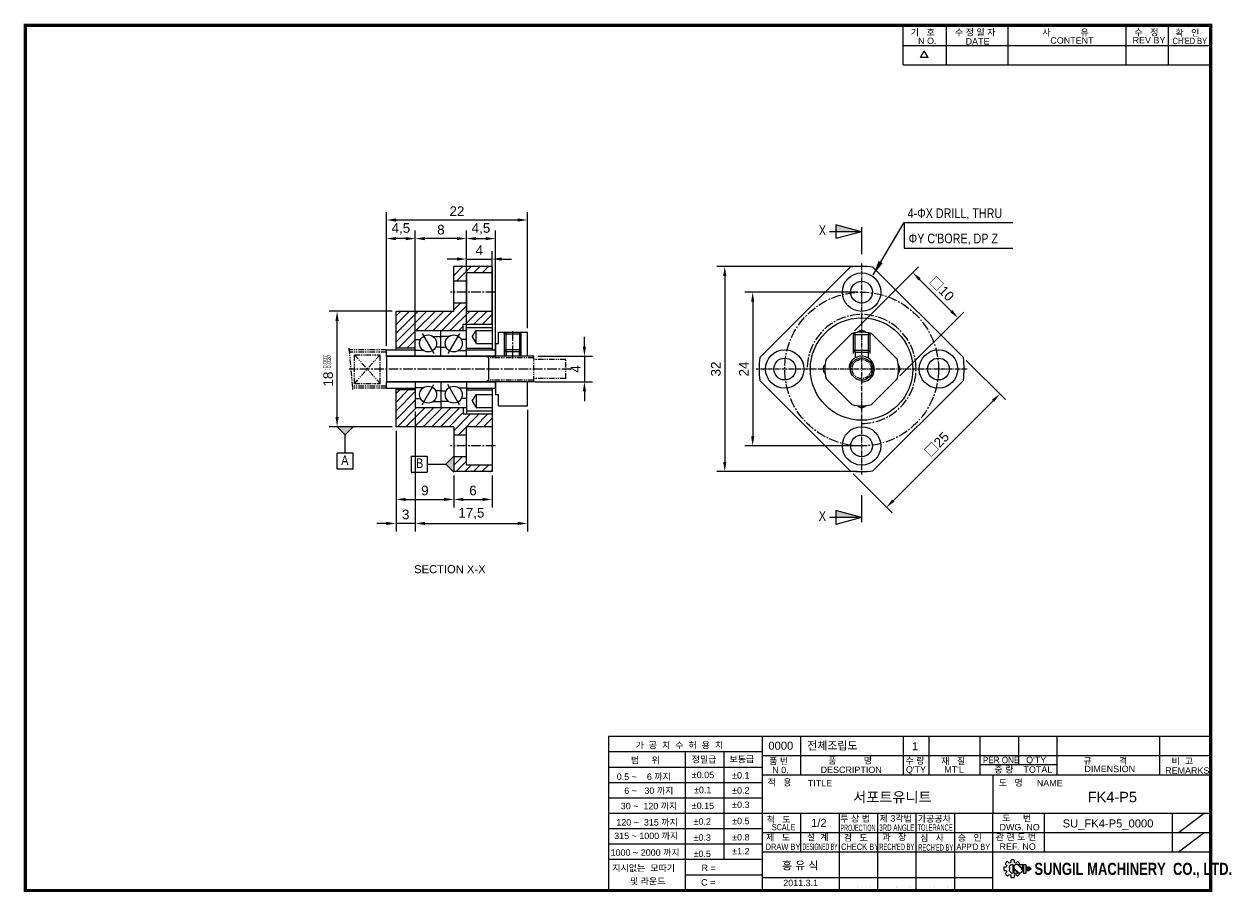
# Model space of a CAD drawing. Header units: millimetres. Extents: x 1703 to 1888, y 953 to 1090.
import ezdxf
from ezdxf.enums import TextEntityAlignment as Align

# ---------------------------------------------------------------- set-up
doc = ezdxf.new("R2010")
doc.units = ezdxf.units.MM
for name, pattern in [('CENTER2', [1.125, 0.75, -0.125, 0.125, -0.125]), ('HIDDEN2', [4.7625, 3.175, -1.5875]), ('PHANTOM', [2.5, 1.25, -0.25, 0.25, -0.25, 0.25, -0.25]), ('PHANTOM2', [1.25, 0.625, -0.125, 0.125, -0.125, 0.125, -0.125])]:
    doc.linetypes.add(name, pattern=pattern)
for name, color, linetype in [('2', 7, 'Continuous'), ('D', 7, 'Continuous'), ('DIM', 7, 'Continuous'), ('가상선', 6, 'PHANTOM')]:
    doc.layers.add(name, color=color, linetype=linetype)
doc.styles.get("Standard").update_dxf_attribs({"font": 'arial.ttf'})
doc.dimstyles.new('ISO-25', dxfattribs={"dimtxt": 2.5, "dimasz": 2.5, "dimexe": 1.25, "dimexo": 0.625, "dimtad": 1, "dimtxsty": 'Standard', "dimcen": 2.5, "dimadec": 0, "dimazin": 0, "dimtfac": 1, "dimtmove": 0, "dimatfit": 3, "dimfxl": 1, "dimarcsym": 0})
doc.dimstyles.get("Standard").update_dxf_attribs({"dimtxt": 0.18, "dimasz": 0.18, "dimexe": 0.18, "dimexo": 0.0625, "dimgap": 0.09, "dimtad": 0, "dimtih": 1, "dimtoh": 1, "dimdec": 4, "dimzin": 0, "dimdsep": 46, "dimtxsty": 'Standard', "dimcen": 0.09, "dimadec": 0, "dimazin": 0, "dimtfac": 1, "dimtdec": 4, "dimtofl": 0, "dimtmove": 0, "dimatfit": 3, "dimfxl": 1, "dimtolj": 1, "dimtzin": 0, "dimarcsym": 0})

# ---------------------------------------------------------------- blocks, each defined once
blk = doc.blocks.new('mark')
at = {"color": 5}
for p, q in [((210.88, 45.46), (211.58, 44.76)), ((212.18, 46), (212.18, 45.01)), ((213.64, 46), (213.64, 45.01)), ((214.23, 44.76), (214.93, 45.46)), ((209.32, 43.14), (210.3, 43.14)), ((209.32, 43.14), (210.3, 43.14)), ((209.32, 41.67), (210.3, 41.67)), ((209.85, 44.43), (210.55, 43.73)), ((209.85, 40.38), (210.55, 41.08)), ((210.88, 39.35), (211.58, 40.05)), ((211.37, 42.89), (211.71, 42.89)), ((211.37, 41.92), (211.71, 41.92)), ((211.71, 42.89), (211.71, 41.92)), ((212.18, 39.8), (212.18, 38.81)), ((213.08, 44.18), (213.08, 40.63)), ((213.48, 42.41), (213.48, 40.63)), ((213.48, 42.37), (215.23, 40.63)), ((213.48, 40.63), (215.23, 40.63)), ((213.64, 39.8), (213.64, 38.81)), ((213.8, 42.41), (215.25, 40.96)), ((214.23, 40.05), (214.93, 39.35)), ((216.73, 42.41), (215.22, 43.9)), ((217.04, 42.44), (215.29, 44.18)), ((215.29, 44.18), (217.04, 44.18)), ((215.65, 40.69), (215.96, 40.38)), ((215.72, 44.18), (215.96, 44.43)), ((217.04, 44.18), (217.04, 42.41)), ((217.46, 44.18), (218.43, 44.18)), ((217.46, 44.18), (217.46, 42.41)), ((217.46, 42.41), (217.46, 40.63)), ((217.46, 40.63), (218.43, 40.63)), ((218.43, 44.18), (218.43, 42.41)), ((218.43, 42.41), (218.43, 40.63)), ((218.6, 43.14), (218.6, 42.41)), ((218.6, 43.14), (218.84, 43.14)), ((218.6, 42.41), (218.6, 41.67)), ((218.6, 41.67), (218.84, 41.67)), ((218.84, 43.14), (218.84, 42.41)), ((218.84, 42.41), (218.84, 41.67)), ((219.02, 43.14), (219.02, 42.41)), ((219.02, 43.14), (219.26, 43.14)), ((219.02, 42.41), (219.02, 41.67)), ((219.02, 41.67), (219.26, 41.67)), ((219.26, 43.14), (219.26, 42.41)), ((219.26, 42.41), (219.26, 41.67)), ((219.43, 43.14), (219.43, 42.41)), ((219.43, 43.14), (219.67, 43.14)), ((219.43, 42.41), (219.43, 41.67)), ((219.43, 41.67), (219.67, 41.67)), ((219.67, 43.14), (219.67, 42.41)), ((219.67, 42.41), (219.67, 41.67)), ((219.84, 43.14), (219.84, 42.41)), ((219.84, 43.14), (220.57, 42.53)), ((219.84, 42.41), (219.84, 41.67)), ((220.57, 42.28), (219.84, 41.67)), ((220.57, 42.53), (220.57, 42.41)), ((220.57, 42.53), (220.57, 42.28)), ((220.57, 42.41), (220.57, 42.28))]:
    blk.add_line(p, q, dxfattribs=at)
for centre, radius, start, end in [((212.91, 42.41), 3.66, 123.4943, 146.5057), ((212.91, 42.41), 2.7, 105.6872, 119.3128), ((212.91, 42.41), 3.66, 78.4943, 101.5057), ((212.91, 42.41), 2.7, 60.6872, 74.3128), ((212.91, 42.41), 3.66, 33.4943, 56.5057), ((212.91, 42.41), 3.66, 168.4943, 191.5057), ((212.91, 42.41), 3.66, 213.4943, 236.5057), ((212.91, 42.41), 2.7, 150.6872, 164.3128), ((212.91, 42.41), 2.7, 195.6872, 209.3128), ((213.08, 42.41), 1.78, 90, 164.0671), ((213.08, 42.41), 1.78, 195.9329, 270), ((212.91, 42.41), 2.7, 240.6872, 254.3128), ((214.52, 43.15), 1.03, 43.2202, 225.8282), ((212.91, 42.41), 2.7, 285.6872, 299.3128), ((212.91, 42.41), 3.66, 303.4943, 326.5057), ((216.01, 41.66), 1.03, 223.2202, 45.8282), ((212.91, 42.41), 3.66, 258.4943, 281.5057)]:
    blk.add_arc(centre, radius, start, end, dxfattribs=at)
blk = doc.blocks.new('*D18')
at = {"color": 5, "lineweight": -2}
for p, q in [((1760.86, 1026.42), (1760.86, 1014.45)), ((1769.86, 1019.42), (1769.86, 1014.45)), ((1762.36, 1015.7), (1768.36, 1015.7))]:
    blk.add_line(p, q, dxfattribs=at)
at = {"color": 5}
for points in [[(1762.36, 1015.95), (1762.36, 1015.45), (1760.86, 1015.7)], [(1768.36, 1015.95), (1768.36, 1015.45), (1769.86, 1015.7)]]:
    blk.add_solid(points, dxfattribs=at)
at = {"layer": 'DEFPOINTS', "color": 0}
for p in [(1760.86, 1027.05), (1769.86, 1020.05), (1769.86, 1015.7)]:
    blk.add_point(p, dxfattribs=at)
at = {"color": 0, "insert": (1765.36, 1017.09), "char_height": 1.5, "attachment_point": 5}
blk.add_mtext('9', dxfattribs=at)
blk = doc.blocks.new('*D19')
at = {"color": 5, "lineweight": -2}
for p, q in [((1769.86, 1019.42), (1769.86, 1014.45)), ((1775.86, 1019.42), (1775.86, 1014.45)), ((1771.36, 1015.7), (1774.36, 1015.7))]:
    blk.add_line(p, q, dxfattribs=at)
at = {"color": 5}
for points in [[(1771.36, 1015.95), (1771.36, 1015.45), (1769.86, 1015.7)], [(1774.36, 1015.95), (1774.36, 1015.45), (1775.86, 1015.7)]]:
    blk.add_solid(points, dxfattribs=at)
at = {"layer": 'DEFPOINTS', "color": 0}
for p in [(1769.86, 1020.05), (1775.86, 1020.05), (1775.86, 1015.7)]:
    blk.add_point(p, dxfattribs=at)
at = {"color": 0, "insert": (1772.86, 1017.09), "char_height": 1.5, "attachment_point": 5}
blk.add_mtext('6', dxfattribs=at)
blk = doc.blocks.new('*D20')
at = {"color": 5, "lineweight": -2}
for p, q in [((1781.36, 1029.67), (1781.36, 1010.7)), ((1763.86, 1029.42), (1763.86, 1010.7)), ((1765.36, 1011.95), (1779.86, 1011.95))]:
    blk.add_line(p, q, dxfattribs=at)
at = {"color": 5}
for points in [[(1765.36, 1012.2), (1765.36, 1011.7), (1763.86, 1011.95)], [(1779.86, 1012.2), (1779.86, 1011.7), (1781.36, 1011.95)]]:
    blk.add_solid(points, dxfattribs=at)
at = {"layer": 'DEFPOINTS', "color": 0}
for p in [(1763.86, 1030.05), (1781.36, 1030.3), (1781.36, 1011.95)]:
    blk.add_point(p, dxfattribs=at)
at = {"color": 0, "insert": (1772.61, 1013.48), "char_height": 1.5, "attachment_point": 5}
blk.add_mtext('17,5', dxfattribs=at)
blk = doc.blocks.new('*D22')
at = {"color": 5, "lineweight": -2}
for p, q in [((1760.23, 1045.05), (1750.4, 1045.05)), ((1751.65, 1028.55), (1751.65, 1043.55)), ((1760.23, 1027.05), (1750.4, 1027.05))]:
    blk.add_line(p, q, dxfattribs=at)
at = {"color": 5}
for points in [[(1751.4, 1043.55), (1751.9, 1043.55), (1751.65, 1045.05)], [(1751.4, 1028.55), (1751.9, 1028.55), (1751.65, 1027.05)]]:
    blk.add_solid(points, dxfattribs=at)
at = {"layer": 'DEFPOINTS', "color": 0}
for p in [(1751.65, 1045.05), (1760.86, 1045.05), (1760.86, 1027.05)]:
    blk.add_point(p, dxfattribs=at)
at = {"color": 0, "insert": (1750.26, 1034.48), "char_height": 1.5, "attachment_point": 5, "rotation": 90}
blk.add_mtext('18', dxfattribs=at)
blk = doc.blocks.new('*D23')
at = {"color": 5, "lineweight": -2}
for p, q in [((1832.9, 1048.05), (1815.27, 1048.05)), ((1816.52, 1046.55), (1816.52, 1025.55)), ((1832.9, 1024.05), (1815.27, 1024.05))]:
    blk.add_line(p, q, dxfattribs=at)
at = {"color": 5}
for points in [[(1816.27, 1046.55), (1816.77, 1046.55), (1816.52, 1048.05)], [(1816.27, 1025.55), (1816.77, 1025.55), (1816.52, 1024.05)]]:
    blk.add_solid(points, dxfattribs=at)
at = {"layer": 'DEFPOINTS', "color": 0}
for p in [(1833.52, 1048.05), (1816.52, 1024.05), (1833.52, 1024.05)]:
    blk.add_point(p, dxfattribs=at)
at = {"color": 0, "insert": (1815.14, 1036.05), "char_height": 1.5, "attachment_point": 5, "rotation": 90}
blk.add_mtext('24', dxfattribs=at)
blk = doc.blocks.new('*D24')
at = {"color": 5, "lineweight": -2}
for p, q in [((1832.9, 1052.05), (1810.91, 1052.05)), ((1812.16, 1050.55), (1812.16, 1021.55)), ((1832.9, 1020.05), (1810.91, 1020.05))]:
    blk.add_line(p, q, dxfattribs=at)
at = {"color": 5}
for points in [[(1811.91, 1050.55), (1812.41, 1050.55), (1812.16, 1052.05)], [(1811.91, 1021.55), (1812.41, 1021.55), (1812.16, 1020.05)]]:
    blk.add_solid(points, dxfattribs=at)
at = {"layer": 'DEFPOINTS', "color": 0}
for p in [(1833.52, 1052.05), (1812.16, 1020.05), (1833.52, 1020.05)]:
    blk.add_point(p, dxfattribs=at)
at = {"color": 0, "insert": (1810.77, 1036.05), "char_height": 1.5, "attachment_point": 5, "rotation": 90}
blk.add_mtext('32', dxfattribs=at)
blk = doc.blocks.new('*D25')
at = {"color": 5, "lineweight": -2}
for p, q in [((1832.43, 1042.03), (1842.39, 1051.98)), ((1842.56, 1050.04), (1847.51, 1045.09)), ((1839.51, 1034.96), (1849.46, 1044.91))]:
    blk.add_line(p, q, dxfattribs=at)
at = {"color": 5}
for points in [[(1842.74, 1050.22), (1842.39, 1049.86), (1841.5, 1051.1)], [(1847.69, 1045.27), (1847.34, 1044.91), (1848.57, 1044.03)]]:
    blk.add_solid(points, dxfattribs=at)
at = {"layer": 'DEFPOINTS', "color": 0}
for p in [(1848.57, 1044.03), (1831.99, 1041.59), (1839.06, 1034.52)]:
    blk.add_point(p, dxfattribs=at)
at = {"color": 0, "insert": (1846.02, 1048.55), "char_height": 1.5, "attachment_point": 5, "rotation": 315}
blk.add_mtext('□10', dxfattribs=at)
blk = doc.blocks.new('*D26')
at = {"color": 5, "lineweight": -2}
for p, q in [((1849.86, 1037.38), (1855.98, 1031.27)), ((1838.48, 1015.53), (1854.03, 1031.09)), ((1832.19, 1019.7), (1838.3, 1013.59))]:
    blk.add_line(p, q, dxfattribs=at)
at = {"color": 5}
for points in [[(1853.86, 1031.27), (1854.21, 1030.91), (1855.09, 1032.15)], [(1838.3, 1015.71), (1838.65, 1015.36), (1837.41, 1014.47)]]:
    blk.add_solid(points, dxfattribs=at)
at = {"layer": 'DEFPOINTS', "color": 0}
for p in [(1849.42, 1037.82), (1855.09, 1032.15), (1831.74, 1020.14)]:
    blk.add_point(p, dxfattribs=at)
at = {"color": 0, "insert": (1845.27, 1024.3), "char_height": 1.5, "attachment_point": 5, "rotation": 45}
blk.add_mtext('□25', dxfattribs=at)
blk = doc.blocks.new('*D27')
at = {"color": 5, "lineweight": -2}
for p, q in [((1759.36, 1039.67), (1759.36, 1060.55)), ((1779.86, 1059.3), (1760.86, 1059.3)), ((1781.36, 1042.42), (1781.36, 1060.55))]:
    blk.add_line(p, q, dxfattribs=at)
at = {"color": 5}
for points in [[(1760.86, 1059.55), (1760.86, 1059.05), (1759.36, 1059.3)], [(1779.86, 1059.55), (1779.86, 1059.05), (1781.36, 1059.3)]]:
    blk.add_solid(points, dxfattribs=at)
at = {"layer": 'DEFPOINTS', "color": 0}
for p in [(1759.36, 1059.3), (1781.36, 1041.8), (1759.36, 1039.05)]:
    blk.add_point(p, dxfattribs=at)
at = {"color": 0, "insert": (1770.36, 1060.68), "char_height": 1.5, "attachment_point": 5}
blk.add_mtext('22', dxfattribs=at)
blk = doc.blocks.new('*D28')
at = {"color": 5, "lineweight": -2}
for p, q in [((1759.36, 1039.67), (1759.36, 1057.65)), ((1763.86, 1039.67), (1763.86, 1057.65)), ((1762.36, 1056.4), (1760.86, 1056.4))]:
    blk.add_line(p, q, dxfattribs=at)
at = {"color": 5}
for points in [[(1760.86, 1056.65), (1760.86, 1056.15), (1759.36, 1056.4)], [(1762.36, 1056.65), (1762.36, 1056.15), (1763.86, 1056.4)]]:
    blk.add_solid(points, dxfattribs=at)
at = {"layer": 'DEFPOINTS', "color": 0}
for p in [(1759.36, 1056.4), (1759.36, 1039.05), (1763.86, 1039.05)]:
    blk.add_point(p, dxfattribs=at)
at = {"color": 0, "insert": (1761.61, 1057.92), "char_height": 1.5, "attachment_point": 5}
blk.add_mtext('4,5', dxfattribs=at)
blk = doc.blocks.new('*D29')
at = {"color": 5, "lineweight": -2}
for p, q in [((1771.86, 1039.67), (1771.86, 1057.65)), ((1776.36, 1039.67), (1776.36, 1057.65)), ((1773.36, 1056.4), (1774.86, 1056.4))]:
    blk.add_line(p, q, dxfattribs=at)
at = {"color": 5}
for points in [[(1773.36, 1056.65), (1773.36, 1056.15), (1771.86, 1056.4)], [(1774.86, 1056.65), (1774.86, 1056.15), (1776.36, 1056.4)]]:
    blk.add_solid(points, dxfattribs=at)
at = {"layer": 'DEFPOINTS', "color": 0}
for p in [(1776.36, 1056.4), (1771.86, 1039.05), (1776.36, 1039.05)]:
    blk.add_point(p, dxfattribs=at)
at = {"color": 0, "insert": (1774.11, 1057.92), "char_height": 1.5, "attachment_point": 5}
blk.add_mtext('4,5', dxfattribs=at)
blk = doc.blocks.new('*D30')
at = {"color": 5, "lineweight": -2}
for p, q in [((1790.26, 1039.55), (1790.26, 1041.05)), ((1782.98, 1038.05), (1791.51, 1038.05)), ((1790.26, 1038.05), (1790.26, 1034.05)), ((1782.48, 1034.05), (1791.51, 1034.05)), ((1790.26, 1032.55), (1790.26, 1031.05))]:
    blk.add_line(p, q, dxfattribs=at)
at = {"color": 5}
for points in [[(1790.01, 1039.55), (1790.51, 1039.55), (1790.26, 1038.05)], [(1790.01, 1032.55), (1790.51, 1032.55), (1790.26, 1034.05)]]:
    blk.add_solid(points, dxfattribs=at)
at = {"layer": 'DEFPOINTS', "color": 0}
for p in [(1782.36, 1038.05), (1781.86, 1034.05), (1790.26, 1034.05)]:
    blk.add_point(p, dxfattribs=at)
at = {"color": 0, "insert": (1788.88, 1036.05), "char_height": 1.5, "attachment_point": 5, "rotation": 90}
blk.add_mtext('4', dxfattribs=at)
blk = doc.blocks.new('A$C0580476A')
at = {"layer": 'D', "const_width": 1}
blk.add_lwpolyline([(0.5, 270.5), (370.5, 270.5), (370.5, 0.5), (0.5, 0.5)], close=True, dxfattribs=at)
blk = doc.blocks.new('*D69')
at = {"color": 5, "lineweight": -2}
for p, q in [((1763.86, 1042.67), (1763.86, 1057.65)), ((1771.86, 1042.67), (1771.86, 1057.65)), ((1770.36, 1056.4), (1765.36, 1056.4))]:
    blk.add_line(p, q, dxfattribs=at)
at = {"color": 5}
for points in [[(1765.36, 1056.65), (1765.36, 1056.15), (1763.86, 1056.4)], [(1770.36, 1056.65), (1770.36, 1056.15), (1771.86, 1056.4)]]:
    blk.add_solid(points, dxfattribs=at)
at = {"layer": 'DEFPOINTS', "color": 0}
for p in [(1763.86, 1056.4), (1763.86, 1042.05), (1771.86, 1042.05)]:
    blk.add_point(p, dxfattribs=at)
at = {"color": 0, "insert": (1767.86, 1057.79), "char_height": 1.5, "attachment_point": 5}
blk.add_mtext('8', dxfattribs=at)
blk = doc.blocks.new('*D107')
at = {"color": 5, "lineweight": -2}
for p, q in [((1763.86, 1029.42), (1763.86, 1010.7)), ((1760.86, 1026.42), (1760.86, 1010.7)), ((1759.36, 1011.95), (1757.86, 1011.95)), ((1763.86, 1011.95), (1760.86, 1011.95)), ((1765.36, 1011.95), (1766.86, 1011.95))]:
    blk.add_line(p, q, dxfattribs=at)
at = {"color": 5}
for points in [[(1759.36, 1012.2), (1759.36, 1011.7), (1760.86, 1011.95)], [(1765.36, 1012.2), (1765.36, 1011.7), (1763.86, 1011.95)]]:
    blk.add_solid(points, dxfattribs=at)
at = {"layer": 'DEFPOINTS', "color": 0}
for p in [(1763.86, 1030.05), (1760.86, 1027.05), (1760.86, 1011.95)]:
    blk.add_point(p, dxfattribs=at)
at = {"color": 0, "insert": (1762.36, 1013.35), "char_height": 1.5, "attachment_point": 5}
blk.add_mtext('3', dxfattribs=at)
blk = doc.blocks.new('*D108')
at = {"color": 5, "lineweight": -2}
for p, q in [((1771.86, 1043.17), (1771.86, 1054.46)), ((1775.86, 1043.17), (1775.86, 1054.46)), ((1770.36, 1053.21), (1768.86, 1053.21)), ((1771.86, 1053.21), (1775.86, 1053.21)), ((1777.36, 1053.21), (1778.86, 1053.21))]:
    blk.add_line(p, q, dxfattribs=at)
at = {"color": 5}
for points in [[(1770.36, 1053.46), (1770.36, 1052.96), (1771.86, 1053.21)], [(1777.36, 1053.46), (1777.36, 1052.96), (1775.86, 1053.21)]]:
    blk.add_solid(points, dxfattribs=at)
at = {"layer": 'DEFPOINTS', "color": 0}
for p in [(1775.86, 1053.21), (1771.86, 1042.55), (1775.86, 1042.55)]:
    blk.add_point(p, dxfattribs=at)
at = {"color": 0, "insert": (1773.86, 1054.58), "char_height": 1.5, "attachment_point": 5}
blk.add_mtext('4', dxfattribs=at)

msp = doc.modelspace()

# ---------------------------------------------------------------- hatches: boundary and pattern name
at = {"layer": 'D', "lineweight": 9}
h = msp.add_hatch(dxfattribs=at)
h.set_pattern_fill('ANSI31', color=256, scale=0.3, style=0)
h.set_pattern_definition([(45, (1691.9984, 882.5496), (-0.673519, 0.673519), [])])
h.paths.add_polyline_path([(1771.856, 1051.046), (1775.856, 1051.046), (1775.856, 1052.046), (1769.856, 1052.046), (1769.856, 1049.746), (1771.856, 1049.746)])
h.paths.add_polyline_path([(1771.356, 1042.046), (1771.356, 1043.046), (1774.965, 1043.046), (1775.856, 1044.056), (1775.856, 1045.046), (1771.856, 1045.046), (1771.856, 1046.346), (1769.856, 1046.346), (1769.856, 1045.046), (1764.621, 1045.046), (1765.385, 1044.409, -0.0455397), (1765.383, 1044.432, -1), (1765.633, 1044.432, -0.9128877), (1765.385, 1044.409), (1764.621, 1045.046), (1760.856, 1045.046), (1760.856, 1044.104), (1763.856, 1041.795), (1763.856, 1042.046)])
h.paths.add_polyline_path([(1760.856, 1044.104), (1760.856, 1039.296), (1763.856, 1039.296), (1763.856, 1041.795)])
h.paths.add_polyline_path([(1763.856, 1032.796), (1760.856, 1032.796), (1760.856, 1027.046), (1769.856, 1027.046), (1769.856, 1025.746), (1771.856, 1025.746), (1771.856, 1027.046), (1775.856, 1027.046), (1775.856, 1029.046), (1771.356, 1029.046), (1771.356, 1030.046), (1763.856, 1030.046)])
h.paths.add_polyline_path([(1769.856, 1022.346), (1769.856, 1020.046), (1775.856, 1020.046), (1775.856, 1021.046), (1771.856, 1021.046), (1771.856, 1022.346)])

# ---------------------------------------------------------------- linework, layer by layer
for p, q in [((1887.998, 1089.672), (1887.998, 978.722)), ((1817.998, 978.722), (1793.998, 978.722)), ((1793.998, 978.722), (1793.998, 954.672)), ((1817.998, 978.722), (1817.998, 954.722)), ((1817.998, 972.722), (1887.998, 972.722))]:
    msp.add_line(p, q)
at = {"linetype": 'Continuous', "lineweight": 9}
for p, q in [((1769.856, 1045.046), (1769.856, 1052.046)), ((1775.856, 1052.046), (1775.856, 1039.046)), ((1771.856, 1051.046), (1771.856, 1045.046)), ((1760.856, 1039.046), (1760.856, 1045.046)), ((1776.856, 1041.796), (1781.356, 1041.796)), ((1776.856, 1040.046), (1776.856, 1041.796)), ((1777.756, 1041.546), (1777.756, 1039.046)), ((1777.756, 1041.546), (1780.356, 1041.546)), ((1780.356, 1041.546), (1780.356, 1039.046)), ((1781.356, 1038.046), (1781.356, 1041.796)), ((1776.356, 1040.046), (1776.856, 1040.046)), ((1781.356, 1038.046), (1759.356, 1038.046)), ((1778.006, 1038.796), (1780.106, 1038.796)), ((1781.356, 1034.046), (1759.356, 1034.046)), ((1781.356, 1030.296), (1781.356, 1034.046)), ((1760.856, 1027.046), (1760.856, 1033.046)), ((1775.856, 1033.046), (1775.856, 1020.046)), ((1776.356, 1032.046), (1776.856, 1032.046)), ((1776.856, 1030.296), (1776.856, 1032.046)), ((1776.856, 1030.296), (1781.356, 1030.296)), ((1769.856, 1027.046), (1769.856, 1020.046)), ((1771.856, 1021.046), (1771.856, 1027.046))]:
    msp.add_line(p, q, dxfattribs=at)
at = {"lineweight": 9}
for p, q in [((1817.619, 1037.822), (1831.744, 1051.947)), ((1835.297, 1051.947), (1849.421, 1037.822)), ((1775.856, 1051.046), (1771.856, 1051.046)), ((1771.856, 1049.746), (1769.856, 1049.746)), ((1771.856, 1046.346), (1769.856, 1046.346)), ((1769.856, 1045.046), (1760.856, 1045.046)), ((1775.856, 1045.046), (1771.856, 1045.046)), ((1771.356, 1043.046), (1775.856, 1043.046)), ((1771.356, 1042.046), (1771.356, 1043.046)), ((1771.856, 1038.046), (1771.856, 1043.046)), ((1771.856, 1042.546), (1775.856, 1042.546)), ((1763.856, 1042.046), (1771.856, 1042.046)), ((1763.856, 1038.046), (1763.856, 1042.046)), ((1764.952, 1041.611), (1766.759, 1038.48)), ((1766.618, 1041.13), (1767.856, 1041.13)), ((1767.856, 1038.046), (1767.856, 1042.046)), ((1769.093, 1041.13), (1767.856, 1041.13)), ((1770.759, 1041.611), (1768.952, 1038.48)), ((1772.755, 1041.046), (1773.356, 1042.046)), ((1772.755, 1041.046), (1773.356, 1040.046)), ((1773.356, 1040.046), (1773.356, 1042.046)), ((1773.356, 1042.046), (1775.856, 1042.046)), ((1778.006, 1041.796), (1777.756, 1041.546)), ((1780.356, 1041.546), (1780.106, 1041.796)), ((1831.992, 1041.589), (1827.977, 1037.573)), ((1839.063, 1037.573), (1835.048, 1041.589)), ((1759.356, 1039.046), (1763.856, 1039.046)), ((1759.356, 1038.046), (1759.356, 1039.046)), ((1763.856, 1039.296), (1760.856, 1039.296)), ((1763.856, 1040.648), (1764.675, 1040.648)), ((1765.093, 1038.961), (1763.856, 1038.961)), ((1767.856, 1039.443), (1767.036, 1039.443)), ((1767.856, 1039.443), (1768.675, 1039.443)), ((1770.618, 1038.961), (1771.856, 1038.961)), ((1771.856, 1040.648), (1771.036, 1040.648)), ((1771.856, 1039.296), (1775.856, 1039.296)), ((1771.856, 1039.046), (1776.356, 1039.046)), ((1773.356, 1040.046), (1775.856, 1040.046)), ((1776.356, 1040.046), (1776.356, 1038.046)), ((1776.356, 1038.046), (1776.356, 1040.046)), ((1776.356, 1039.546), (1776.356, 1038.046)), ((1780.356, 1039.046), (1777.756, 1039.046)), ((1778.006, 1038.796), (1777.756, 1039.046)), ((1780.356, 1039.046), (1780.106, 1038.796)), ((1759.356, 1038.046), (1776.356, 1038.046)), ((1759.356, 1038.046), (1759.356, 1034.046)), ((1775.356, 1037.796), (1774.923, 1038.046)), ((1775.356, 1034.046), (1775.356, 1038.046)), ((1778.006, 1038.796), (1778.006, 1038.046)), ((1778.056, 1038.796), (1778.056, 1038.046)), ((1780.056, 1038.796), (1780.056, 1038.046)), ((1780.106, 1038.796), (1780.106, 1038.046)), ((1759.356, 1034.046), (1776.356, 1034.046)), ((1759.356, 1033.046), (1759.356, 1034.046)), ((1763.856, 1034.046), (1763.856, 1030.046)), ((1764.952, 1030.48), (1766.759, 1033.611)), ((1767.856, 1034.046), (1767.856, 1030.046)), ((1770.759, 1030.48), (1768.952, 1033.611)), ((1771.856, 1034.046), (1771.856, 1029.046)), ((1775.356, 1034.296), (1774.923, 1034.046)), ((1776.356, 1034.046), (1776.356, 1032.046)), ((1776.356, 1034.046), (1776.356, 1032.046)), ((1776.356, 1033.046), (1776.356, 1034.046)), ((1817.619, 1034.269), (1831.744, 1020.145)), ((1827.977, 1034.518), (1831.992, 1030.502)), ((1835.048, 1030.502), (1839.063, 1034.518)), ((1835.297, 1020.145), (1849.421, 1034.269)), ((1759.356, 1033.046), (1763.856, 1033.046)), ((1763.856, 1032.796), (1760.856, 1032.796)), ((1765.093, 1033.13), (1763.856, 1033.13)), ((1763.856, 1031.443), (1764.675, 1031.443)), ((1767.856, 1032.648), (1767.036, 1032.648)), ((1767.856, 1032.648), (1768.675, 1032.648)), ((1770.618, 1033.13), (1771.856, 1033.13)), ((1771.856, 1031.443), (1771.036, 1031.443)), ((1771.856, 1033.046), (1776.356, 1033.046)), ((1771.856, 1032.796), (1775.856, 1032.796)), ((1772.755, 1031.046), (1773.356, 1032.046)), ((1773.356, 1032.046), (1775.856, 1032.046)), ((1773.356, 1032.046), (1773.356, 1030.046)), ((1763.856, 1030.046), (1771.856, 1030.046)), ((1766.618, 1030.961), (1767.856, 1030.961)), ((1769.093, 1030.961), (1767.856, 1030.961)), ((1771.356, 1030.046), (1771.356, 1029.046)), ((1771.856, 1029.546), (1775.856, 1029.546)), ((1772.755, 1031.046), (1773.356, 1030.046)), ((1773.356, 1030.046), (1775.856, 1030.046)), ((1771.356, 1029.046), (1775.856, 1029.046)), ((1752.924, 1025.796), (1751.674, 1027.046)), ((1752.924, 1025.796), (1754.174, 1027.046)), ((1769.856, 1027.046), (1760.856, 1027.046)), ((1775.856, 1027.046), (1771.856, 1027.046)), ((1771.856, 1025.746), (1769.856, 1025.746)), ((1768.606, 1021.196), (1769.856, 1022.446)), ((1771.856, 1022.346), (1769.856, 1022.346)), ((1768.606, 1021.196), (1769.856, 1019.946)), ((1775.856, 1021.046), (1771.856, 1021.046)), ((1775.856, 1020.046), (1769.856, 1020.046))]:
    msp.add_line(p, q, dxfattribs=at)
at = {"color": 1, "linetype": 'CENTER2', "lineweight": 9}
for p, q in [((1833.52, 1052.506), (1833.52, 1019.585)), ((1849.981, 1036.046), (1817.059, 1036.046))]:
    msp.add_line(p, q, dxfattribs=at)
at = {"color": 1, "linetype": 'CENTER2', "lineweight": 9, "ltscale": 2}
for p, q in [((1776.356, 1048.046), (1769.356, 1048.046)), ((1779.056, 1041.943), (1779.056, 1037.599)), ((1788.207, 1036.046), (1753.543, 1036.046)), ((1788.207, 1036.046), (1753.543, 1036.046)), ((1776.356, 1024.046), (1769.356, 1024.046))]:
    msp.add_line(p, q, dxfattribs=at)
at = {"color": 0, "lineweight": 9}
for p, q in [((1777.756, 1041.546), (1777.756, 1041.796)), ((1778.006, 1041.796), (1778.006, 1038.796)), ((1780.106, 1041.796), (1780.106, 1038.796)), ((1780.356, 1041.546), (1780.356, 1041.796)), ((1777.756, 1039.046), (1777.756, 1038.046)), ((1780.356, 1039.046), (1780.356, 1038.046))]:
    msp.add_line(p, q, dxfattribs=at)
at = {"color": 3, "linetype": 'HIDDEN2', "lineweight": 9}
for p, q in [((1832.47, 1041.699), (1832.22, 1041.449)), ((1832.22, 1041.647), (1832.22, 1037.217)), ((1832.22, 1041.449), (1834.82, 1041.449)), ((1832.47, 1041.699), (1832.47, 1037.446)), ((1834.57, 1041.699), (1834.57, 1037.446)), ((1834.82, 1041.449), (1834.57, 1041.699)), ((1834.82, 1041.647), (1834.82, 1037.217)), ((1834.82, 1038.949), (1832.22, 1038.949)), ((1832.47, 1038.699), (1832.22, 1038.949)), ((1834.82, 1038.949), (1834.57, 1038.699)), ((1832.47, 1038.699), (1834.57, 1038.699)), ((1832.52, 1038.699), (1832.52, 1037.778)), ((1834.52, 1038.699), (1834.52, 1037.778))]:
    msp.add_line(p, q, dxfattribs=at)
at = {"color": 1, "linetype": 'CENTER2', "lineweight": 9, "ltscale": 2}
msp.add_circle((1833.52, 1036.046), 12, dxfattribs=at)
at = {"lineweight": 9}
for centre, radius in [((1765.856, 1040.046), 1.326), ((1769.856, 1040.046), 1.326), ((1833.52, 1036.046), 1.75), ((1765.856, 1032.046), 1.326), ((1769.856, 1032.046), 1.326)]:
    msp.add_circle(centre, radius, dxfattribs=at)
at = {"color": 4, "linetype": 'PHANTOM2', "lineweight": 9}
msp.add_circle((1833.52, 1036.046), 1.5, dxfattribs=at)
at = {"lineweight": 9}
for centre, radius, start, end in [((1833.52, 1036.046), 16, 83.62486, 96.37517), ((1833.52, 1036.046), 5.75, 74.59185, 105.40815), ((1833.52, 1041.046), 1, 44.93062, 135.06938), ((1833.52, 1036.046), 16, 173.62483, 186.37519), ((1833.52, 1036.046), 5.75, 164.59185, 195.40815), ((1833.52, 1036.046), 5.75, 344.59185, 15.40815), ((1833.52, 1036.046), 16, 353.62483, 6.37514), ((1828.52, 1036.046), 1, 134.93062, 225.06938), ((1838.52, 1036.046), 1, 314.93062, 45.06938), ((1833.52, 1036.046), 5.75, 254.59185, 285.40815), ((1833.52, 1031.046), 1, 224.93062, 315.06938), ((1833.52, 1036.046), 16, 263.62481, 276.37517)]:
    msp.add_arc(centre, radius, start, end, dxfattribs=at)
at = {"color": 1, "linetype": 'CENTER2', "lineweight": 9, "ltscale": 2}
msp.add_arc((1833.52, 1036.046), 8.5, 270, 180, dxfattribs=at)
at = {"color": 0, "lineweight": 9}
msp.add_arc((1833.52, 1036.046), 2, 267.47148, 172.46891, dxfattribs=at)
at = {"lineweight": 9}
for points in [[(1751.674, 1027.046), (1752.924, 1025.796), (1754.174, 1027.046)], [(1769.856, 1019.946), (1768.606, 1021.196), (1769.856, 1022.446)]]:
    msp.add_solid(points, dxfattribs=at)
at = {"layer": '2', "color": 0, "linetype": 'Continuous'}
msp.add_line((1775.856, 1052.046), (1769.856, 1052.046), dxfattribs=at)
at = {"layer": 'D'}
for p, q in [((1839.998, 1083.517), (1839.998, 1089.672)), ((1839.998, 1083.517), (1839.998, 1089.672)), ((1846.798, 1083.517), (1846.798, 1089.672)), ((1846.798, 1083.517), (1846.798, 1089.672)), ((1856.398, 1083.517), (1856.398, 1089.672)), ((1856.398, 1083.517), (1856.398, 1089.672)), ((1874.798, 1083.517), (1874.798, 1089.672)), ((1874.798, 1083.517), (1874.798, 1089.672)), ((1881.398, 1083.517), (1881.398, 1089.672)), ((1881.398, 1083.517), (1881.398, 1089.672)), ((1839.998, 1086.517), (1887.998, 1086.517)), ((1839.998, 1086.517), (1887.998, 1086.517)), ((1842.689, 1084.651), (1843.289, 1085.69)), ((1842.689, 1084.651), (1843.289, 1085.69)), ((1843.889, 1084.651), (1843.289, 1085.69)), ((1843.889, 1084.651), (1843.289, 1085.69)), ((1839.998, 1083.517), (1887.998, 1083.517)), ((1839.998, 1083.517), (1887.998, 1083.517)), ((1843.889, 1084.651), (1842.689, 1084.651)), ((1843.889, 1084.651), (1842.689, 1084.651)), ((1887.998, 978.722), (1817.998, 978.722)), ((1823.998, 978.722), (1823.998, 972.722)), ((1839.998, 978.722), (1839.998, 972.722)), ((1843.998, 978.722), (1843.998, 972.722)), ((1851.998, 978.722), (1851.998, 972.722)), ((1857.998, 978.722), (1857.998, 974.322)), ((1863.998, 978.722), (1863.998, 972.722)), ((1879.998, 978.722), (1879.998, 972.722)), ((1817.998, 976.291), (1793.998, 976.291)), ((1805.998, 976.291), (1805.998, 954.722)), ((1811.998, 976.291), (1811.998, 959.491)), ((1817.998, 973.891), (1793.998, 973.891)), ((1817.998, 975.722), (1887.998, 975.722)), ((1851.998, 974.322), (1863.998, 974.322)), ((1853.998, 972.722), (1853.998, 966.722)), ((1817.998, 971.491), (1793.998, 971.491)), ((1817.998, 969.091), (1793.998, 969.091)), ((1817.998, 966.691), (1793.998, 966.691)), ((1817.998, 966.722), (1887.998, 966.722)), ((1823.998, 966.722), (1823.998, 960.722)), ((1829.998, 966.722), (1829.998, 954.722)), ((1835.998, 966.722), (1835.998, 954.722)), ((1841.998, 966.722), (1841.998, 954.722)), ((1847.998, 966.722), (1847.998, 954.722)), ((1853.998, 954.722), (1853.998, 966.722)), ((1861.998, 966.722), (1861.998, 960.722)), ((1881.998, 966.722), (1881.998, 960.722)), ((1882.998, 963.722), (1886.998, 966.722)), ((1817.998, 964.291), (1793.998, 964.291)), ((1817.998, 963.722), (1853.998, 963.722)), ((1853.998, 963.722), (1887.998, 963.722)), ((1882.998, 960.722), (1886.998, 963.722)), ((1817.998, 961.891), (1793.998, 961.891)), ((1817.998, 959.491), (1793.998, 959.491)), ((1817.998, 960.722), (1853.998, 960.722)), ((1853.998, 960.722), (1887.998, 960.722)), ((1817.998, 957.091), (1805.998, 957.091)), ((1817.998, 956.722), (1853.998, 956.722))]:
    msp.add_line(p, q, dxfattribs=at)
at = {"layer": 'D', "lineweight": 9}
for p, q in [((1833.52, 1057.462), (1828.52, 1057.462)), ((1833.52, 1057.462), (1829.52, 1058.534)), ((1829.52, 1058.534), (1829.52, 1056.39)), ((1833.52, 1057.462), (1829.52, 1056.39)), ((1833.52, 1058.178), (1833.52, 1053.991)), ((1840.158, 1058.931), (1840.158, 1054.931)), ((1840.158, 1054.931), (1857.12, 1054.931)), ((1752.924, 1022.916), (1752.924, 1025.796)), ((1751.674, 1020.416), (1751.674, 1022.916)), ((1754.174, 1022.916), (1751.674, 1022.916)), ((1754.174, 1022.916), (1751.674, 1022.916)), ((1754.174, 1020.416), (1754.174, 1022.916)), ((1763.226, 1022.446), (1765.726, 1022.446)), ((1763.226, 1022.446), (1763.226, 1019.946)), ((1765.726, 1022.446), (1765.726, 1019.946)), ((1765.726, 1022.446), (1765.726, 1019.946)), ((1754.174, 1020.416), (1751.674, 1020.416)), ((1765.726, 1021.196), (1768.606, 1021.196)), ((1763.226, 1019.946), (1765.726, 1019.946)), ((1833.52, 1016.342), (1833.52, 1012.154)), ((1833.52, 1012.874), (1828.52, 1012.874)), ((1829.52, 1013.945), (1829.52, 1011.802)), ((1833.52, 1012.874), (1829.52, 1013.945)), ((1833.52, 1012.874), (1829.52, 1011.802))]:
    msp.add_line(p, q, dxfattribs=at)
at = {"layer": 'D', "const_width": 0.024}
for points in [[(1832.904, 955.22, 1), (1832.952, 955.22, 1)], [(1834.904, 955.22, 1), (1834.952, 955.22, 1)], [(1838.904, 955.22, 1), (1838.952, 955.22, 1)], [(1840.904, 955.22, 1), (1840.952, 955.22, 1)], [(1844.904, 955.22, 1), (1844.952, 955.22, 1)], [(1846.904, 955.22, 1), (1846.952, 955.22, 1)]]:
    msp.add_lwpolyline(points, format="xyb", close=True, dxfattribs=at)
at = {"layer": 'D'}
for centre, radius in [((1833.52, 1048.046), 3), ((1833.52, 1048.046), 1.7), ((1833.52, 1036.046), 8), ((1821.52, 1036.046), 3), ((1845.52, 1036.046), 3), ((1821.52, 1036.046), 1.7), ((1845.52, 1036.046), 1.7), ((1833.52, 1024.046), 3), ((1833.52, 1024.046), 1.7)]:
    msp.add_circle(centre, radius, dxfattribs=at)
at = {"layer": 'D', "lineweight": 9}
for points in [[(1833.52, 1057.462), (1829.52, 1058.534), (1829.52, 1057.462)], [(1833.52, 1012.874), (1829.52, 1013.945), (1829.52, 1012.874)]]:
    msp.add_solid(points, dxfattribs=at)
at = {"layer": '가상선', "ltscale": 0.7}
for p, q in [((1753.504, 1039.3), (1754.07, 1032.825)), ((1759.356, 1039.046), (1753.526, 1039.046)), ((1759.356, 1038.696), (1753.557, 1038.696)), ((1754.356, 1033.81), (1754.356, 1038.282)), ((1754.356, 1038.282), (1758.356, 1033.81)), ((1758.356, 1038.282), (1754.356, 1033.81)), ((1754.356, 1038.282), (1758.356, 1038.282)), ((1758.356, 1033.81), (1758.356, 1038.282)), ((1782.356, 1037.796), (1775.356, 1037.796)), ((1782.356, 1038.046), (1781.356, 1038.046)), ((1782.356, 1034.046), (1782.356, 1038.046)), ((1787.356, 1037.546), (1782.356, 1037.546)), ((1787.356, 1034.546), (1787.356, 1037.546)), ((1759.356, 1033.396), (1754.021, 1033.396)), ((1754.356, 1033.81), (1758.356, 1033.81)), ((1782.356, 1034.296), (1775.356, 1034.296)), ((1782.356, 1034.046), (1781.356, 1034.046)), ((1787.356, 1034.546), (1782.356, 1034.546)), ((1759.356, 1033.046), (1754.051, 1033.046))]:
    msp.add_line(p, q, dxfattribs=at)

# ---------------------------------------------------------------- block references
at = {"layer": 'D', "xscale": 0.5, "yscale": 0.5, "zscale": 0.5}
msp.add_blockref('A$C0580476A', (1702.748, 954.422), dxfattribs=at)
at = {"layer": 'DIM', "xscale": 0.3749999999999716, "yscale": 0.375, "zscale": 0.375}
msp.add_blockref('mark', (1777.235, 942.167), dxfattribs=at)

# ---------------------------------------------------------------- texts
for s, p in [('서포트유니트', (1832.209, 968.431)), ('FK4-P5', (1868.812, 968.447))]:
    msp.add_text(s, height=1.625).set_placement(p)
at = {"insert": (1860.501, 958.998), "char_height": 1.89, "width": 29.65281, "attachment_point": 1}
msp.add_mtext('{\\fImpact|b0|i0|c0|p34;SUNGIL MACHINERY  CO., LTD.}', dxfattribs=at)
at = {"layer": 'D'}
for s, height, p in [('기   호', 1, (1841.196, 1088.095)), ('기   호', 1, (1841.196, 1088.095)), ('수 정 일 자', 1, (1848.099, 1088.085)), ('수 정 일 자', 1, (1848.099, 1088.085)), ('사            유', 1, (1861.725, 1088.088)), ('사            유', 1, (1861.725, 1088.088)), ('수   정', 1, (1876.104, 1088.091)), ('수   정', 1, (1876.104, 1088.091)), ('확   인', 1, (1882.501, 1088.023)), ('확   인', 1, (1882.501, 1088.023)), ('N O.', 1, (1842.339, 1086.759)), ('N O.', 1, (1842.339, 1086.759)), ('DATE', 1, (1849.758, 1086.683)), ('DATE', 1, (1849.758, 1086.683)), ('CONTENT', 1, (1862.975, 1086.82)), ('CONTENT', 1, (1862.975, 1086.82)), ('REV BY', 1, (1875.818, 1086.866)), ('REV BY', 1, (1875.818, 1086.866)), ('가  공  치  수  허  용  치', 1, (1798.242, 976.847)), ('0000', 1.25, (1818.97, 976.647)), ('전체조립도', 1.25, (1825.038, 976.65)), ('1', 1.25, (1841.382, 976.557)), ('정밀급', 1, (1807.014, 974.632)), ('보통급', 1, (1812.901, 974.659)), ('범     위', 1, (1797.519, 974.494)), ('품 번', 1, (1819.101, 974.365)), ('N 0.', 1, (1819.579, 972.981)), ('DESCRIPTION', 1, (1827.121, 973.008)), ('품           명', 1, (1828.303, 974.46)), ('수 량', 1, (1840.386, 974.419)), ("Q'TY", 1, (1840.439, 973.052)), ('재   질', 1, (1845.955, 974.376)), ("MT'L", 1, (1846.425, 973.062)), ('중 량', 1, (1854.24, 973.052)), ('TOTAL', 1, (1858.787, 973.047)), ("Q'TY", 1, (1859.206, 974.558)), ('규           격', 1, (1868.145, 974.407)), ('DIMENSION', 1, (1868.293, 973.14)), ('REMARKS', 1, (1880.901, 972.89)), ('비  고', 1, (1881.9, 974.358)), ('0.5 ~    6 까지', 1, (1795.302, 971.932)), ('%%p0.05', 1, (1807.015, 972.21)), ('%%p0.1', 1, (1813.316, 972.141)), ('적   용', 1, (1818.842, 971.044)), ('도   명', 1, (1854.935, 971.002)), ('6 ~   30 까지', 1, (1796.48, 969.744)), ('%%p0.1', 1, (1807.36, 969.856)), ('%%p0.2', 1, (1813.315, 969.786)), ('TITLE', 1, (1825.121, 970.911)), ('NAME', 1, (1860.867, 970.939)), ('30 ~  120 까지', 1, (1795.926, 967.348)), ('%%p0.15', 1, (1807.012, 967.391)), ('%%p0.3', 1, (1813.315, 967.556)), ('투 상 법', 1, (1830.178, 965.393)), ('제 3각법', 1, (1836.343, 965.42)), ('가공공차', 1, (1842.301, 965.379)), ('도     번', 1, (1855.479, 965.457)), ('120 ~  315 까지', 1, (1795.233, 964.814)), ('%%p0.2', 1, (1807.29, 964.941)), ('%%p0.5', 1, (1813.315, 965.022)), ('척   도', 1, (1818.686, 965.251)), ('1/2', 1.25, (1825.638, 964.6)), ('DWG. NO', 1, (1855.047, 964.061)), ('SU_FK4-P5_0000', 1.25, (1864.9, 964.513)), ('315 ~ 1000 까지', 1, (1794.9, 962.695)), ('%%p0.3', 1, (1807.29, 962.433)), ('%%p0.8', 1, (1813.315, 962.487)), ('제   도', 1, (1818.609, 962.456)), ('설  계', 1, (1824.989, 962.508)), ('검   도', 1, (1830.732, 962.413)), ('과   장', 1, (1836.759, 962.509)), ('심   사', 1, (1842.648, 962.398)), ('승   인', 1, (1848.536, 962.425)), ('관 련 도 번', 1, (1854.45, 962.515)), ('1000 ~ 2000 까지', 1, (1794.348, 960.092)), ('%%p0.5', 1, (1807.291, 959.899)), ('%%p1.2', 1, (1813.315, 960.299)), ('REF. NO', 1, (1855.048, 961.02)), ('홍 유 식', 1.25, (1821.101, 957.959)), ('지시없는  모따기', 1, (1794.609, 957.672)), ('R =', 1, (1808.54, 957.696)), ('및 라운드', 1, (1797.374, 955.622)), ('C =', 1, (1808.471, 955.438)), ('2011.3.1', 1, (1821.289, 955.351))]:
    msp.add_text(s, height=height, dxfattribs=at).set_placement(p)
for s, width, p in [("CH'ED BY", 0.8, (1882.052, 1086.746)), ("CH'ED BY", 0.8, (1882.052, 1086.746)), ('PER ONE', 0.9, (1852.467, 974.543)), ('SCALE', 0.643429, (1819.511, 964.052)), ('DRAW BY', 0.8, (1818.54, 961)), ('CHECK BY', 0.8, (1830.317, 961.001)), ("APP'D BY", 0.8, (1848.328, 961.001))]:
    msp.add_text(s, height=1, dxfattribs=dict(at, width=width)).set_placement(p)
at = {"layer": 'D', "lineweight": 9, "width": 0.8}
for s, p in [('4-ΦX DRILL, THRU', (1840.708, 1059.61)), ("ΦY C'BORE, DP Z", (1840.861, 1055.669))]:
    msp.add_text(s, height=1.5, dxfattribs=at).set_placement(p)
at = {"layer": 'D', "lineweight": 9, "text_generation_flag": 2, "width": 0.8}
for p in [(1827.968, 1056.946), (1827.968, 1012.357)]:
    msp.add_text('X', height=1.5, dxfattribs=at).set_placement(p)
at = {"layer": 'D', "lineweight": 9, "width": 0.8}
for s, p in [('A', (1752.866, 1021.822)), ('B', (1764.534, 1021.352))]:
    msp.add_text(s, height=1.5, dxfattribs=at).set_placement(p, align=Align.MIDDLE_CENTER)
at = {"layer": 'D'}
for s, width, p, p2 in [('PROJECTION', 0.607595, (1830.216, 963.943), (1835.686, 963.943)), ('3RD ANGLE', 0.690813, (1836.278, 963.973), (1841.749, 963.973)), ('TOLERANCE', 0.640649, (1842.246, 963.992), (1847.716, 963.992)), ('DESIGNED BY', 0.572914, (1824.287, 961.005), (1829.758, 961.005)), ("RECH'ED BY", 0.649891, (1836.278, 960.994), (1841.749, 960.994)), ("RECH'ED BY", 0.649891, (1842.356, 960.878), (1847.827, 960.878))]:
    msp.add_text(s, height=1, dxfattribs=dict(at, width=width)).set_placement(p, p2, align=Align.FIT)
at = {"layer": 'D', "char_height": 0.6, "attachment_point": 5, "rotation": 90}
for s, insert in [('-0.007', (1749.744, 1037.057)), ('-0.020', (1750.389, 1037.057))]:
    msp.add_mtext(s, dxfattribs=dict(at, insert=insert))
at = {"layer": 'D', "insert": (1774.832, 1004.17), "char_height": 1.25, "attachment_point": 9}
msp.add_mtext('SECTION X-X', dxfattribs=at)

# ---------------------------------------------------------------- dimensions: what is measured, and where the dimension line sits
for base, p1, p2, picture, middle in [((1759.356, 1059.297), (1781.356, 1041.796), (1759.356, 1039.046), '*D27', (1770.356, 1060.675)), ((1759.356, 1056.401), (1763.856, 1039.046), (1759.356, 1039.046), '*D28', (1761.606, 1057.924)), ((1763.856, 1056.401), (1771.856, 1042.046), (1763.856, 1042.046), '*D69', (1767.856, 1057.791)), ((1776.356, 1056.401), (1771.856, 1039.046), (1776.356, 1039.046), '*D29', (1774.106, 1057.924)), ((1775.856, 1053.206), (1771.856, 1042.546), (1775.856, 1042.546), '*D108', (1773.856, 1054.581)), ((1760.856, 1011.955), (1763.856, 1030.046), (1760.856, 1027.046), '*D107', (1762.356, 1013.346)), ((1781.356, 1011.955), (1763.856, 1030.046), (1781.356, 1030.296), '*D20', (1772.606, 1013.481)), ((1769.856, 1015.698), (1760.856, 1027.046), (1769.856, 1020.046), '*D18', (1765.356, 1017.088)), ((1775.856, 1015.698), (1769.856, 1020.046), (1775.856, 1020.046), '*D19', (1772.856, 1017.088))]:
    dim = msp.add_linear_dim(base=base, p1=p1, p2=p2, dimstyle='ISO-25', override={"dimtxt": 1.5, "dimasz": 1.5, "dimclrd": 5, "dimclre": 5})
    dim.commit()
    dim.dimension.update_dxf_attribs({"geometry": picture, "text_midpoint": middle})
for base, p1, p2, picture, middle in [((1812.158, 1020.046), (1833.52, 1052.046), (1833.52, 1020.046), '*D24', (1810.766, 1036.046)), ((1816.522, 1024.046), (1833.52, 1048.046), (1833.52, 1024.046), '*D23', (1815.144, 1036.046)), ((1790.257, 1034.046), (1782.356, 1038.046), (1781.856, 1034.046), '*D30', (1788.882, 1036.046))]:
    dim = msp.add_linear_dim(base=base, p1=p1, p2=p2, angle=90, dimstyle='ISO-25', override={"dimtxt": 1.5, "dimasz": 1.5, "dimclrd": 5, "dimclre": 5})
    dim.commit()
    dim.dimension.update_dxf_attribs({"geometry": picture, "text_midpoint": middle})
for p1, p2, distance, picture, middle in [((1831.992, 1041.589), (1839.063, 1034.518), 13.449, '*D25', (1846.021, 1048.547)), ((1831.744, 1020.145), (1849.421, 1037.822), -8.02, '*D26', (1845.27, 1024.296))]:
    dim = msp.add_aligned_dim(p1=p1, p2=p2, distance=distance, text='□<>', dimstyle='ISO-25', override={"dimtxt": 1.5, "dimasz": 1.5, "dimclrd": 5, "dimclre": 5})
    dim.commit()
    dim.dimension.update_dxf_attribs({"geometry": picture, "text_midpoint": middle})
dim = msp.add_linear_dim(base=(1751.653, 1045.046), p1=(1760.856, 1027.046), p2=(1760.856, 1045.046), angle=270, dimstyle='ISO-25', override={"dimtxt": 1.5, "dimasz": 1.5, "dimclrd": 5, "dimclre": 5})
dim.commit()
dim.dimension.update_dxf_attribs({"geometry": '*D22', "text_midpoint": (1751.653, 1034.479), "dimtype": 160})

# ---------------------------------------------------------------- leaders
at = {"layer": 'D', "lineweight": 9}
msp.add_leader([(1835.323, 1050.75), (1840.158, 1058.931), (1857.104, 1058.931)], dimstyle='Standard', override={"dimtxt": 3, "dimasz": 2.3, "dimexe": 1, "dimexo": 1, "dimgap": 1, "dimtad": 0, "dimtih": 0, "dimtoh": 0, "dimzin": 8, "dimcen": 1, "dimclrd": 256, "dimclre": 256, "dimclrt": 256, "dimadec": 4, "dimazin": 2, "dimtfac": 0.5, "dimtix": 1, "dimtofl": 1, "dimtmove": 2, "dimtzin": 8}, dxfattribs=at)

doc.saveas('drawing.dxf')
